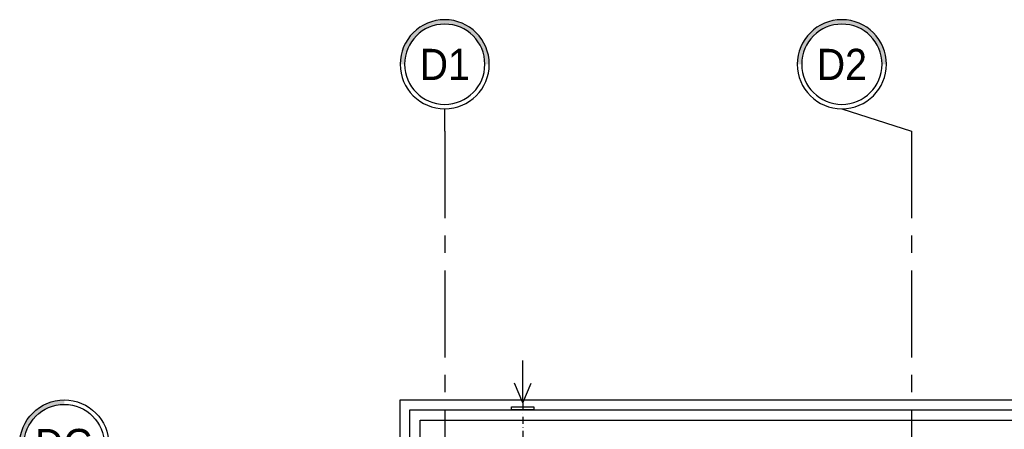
# Model space of a CAD drawing. Extents: x 41755 to 123924, y -112333 to 86187.
# Tile 79 of 256: x 99612 to 100319, y -61754 to -61460. Entities that reach past the tile are written whole.
import ezdxf
from ezdxf.enums import TextEntityAlignment as Align

# ---------------------------------------------------------------- set-up
doc = ezdxf.new("R2010")
doc.units = 0
doc.header["$LTSCALE"] = 50
for name, pattern in [('CENTER', [2, 1.25, -0.25, 0.25, -0.25]), ('DASHDOT', [1, 0.5, -0.25, 0, -0.25]), ('DASHED2', [0.375, 0.25, -0.125])]:
    doc.linetypes.add(name, pattern=pattern)
doc.layers.get('0').update_dxf_attribs({"color": 101, "linetype": 'CONTINUOUS'})
for name, color, linetype in [('Ins-went', 141, 'CONTINUOUS'), ('Os-osie glowne', 1, 'CENTER'), ('Os-osie-opis', 16, 'CONTINUOUS'), ('Sc-izolacja term-styropian', 151, 'STYROPIAN-KA'), ('Sc-kamien', 31, 'CONTINUOUS'), ('W-idok nad', 5, 'DASHED2')]:
    doc.layers.add(name, color=color, linetype=linetype)
doc.styles.add('dwg_opis duży', font='ARIAL.TTF', dxfattribs={"width": 0.9})
doc.linetypes.add('BATTING', pattern='A,0.0001,-0.1,[134,ltypeshp.shx,S=0.1,R=0,X=-0.1,Y=0],-0.2,[134,ltypeshp.shx,S=0.1,R=180,X=0.1,Y=0],-0.1', length=0.4001)
doc.linetypes.add('STYROPIAN-KA', pattern='A,0.0001,-0.1,[135,ltypeshp.shx,S=0.1,R=0,X=-0.1,Y=0],0,[135,ltypeshp.shx,S=0.1,R=180,X=0.1,Y=0],-0.1', length=0.2001)

# ---------------------------------------------------------------- blocks, each defined once
blk = doc.blocks.new('_opis_osi')
blk.add_hatch(color=256).paths.add_polyline_path([(32, -32), (28.8, -32, -1), (-28.8, -32), (-32, -32, 1)])
for radius in [32, 28.8]:
    blk.add_circle((0, -32), radius)
at = {"style": 'dwg_opis duży', "width": 0.9}
blk.add_attdef('AXNAMEV', text='', height=22.4, rotation=90, dxfattribs=at).set_placement((0, -32), align=Align.MIDDLE_CENTER)
blk = doc.blocks.new('_opis_osi_liczbowy')
blk.add_hatch(color=256).paths.add_polyline_path([(32, 32), (32, 28.8, -1), (32, -28.8), (32, -32, 1)])
for radius in [32, 28.8]:
    blk.add_circle((32, 0), radius)
at = {"style": 'dwg_opis duży', "width": 0.9}
blk.add_attdef('AXNAMEH', text='', height=22.4, rotation=90, dxfattribs=at).set_placement((32, 0), align=Align.MIDDLE_CENTER)
blk = doc.blocks.new('_STRZAŁKA_WENT')
for q in [(-6.02, -14.01), (0, -30.24), (6.02, -14.01)]:
    blk.add_line((0, 0), q)

msp = doc.modelspace()

# ---------------------------------------------------------------- linework, layer by layer
at = {"layer": 'Ins-went'}
msp.add_lwpolyline([(99967.966, -61740.031), (99964.966, -61740.031), (99964.966, -61738.031), (99980.966, -61738.031), (99980.966, -61740.031)], close=True, dxfattribs=at)
at = {"layer": 'Os-osie glowne'}
for points in [[(99916.966, -61540.031), (99916.966, -63102.922)], [(100251.966, -61540.031), (100251.966, -63102.922)]]:
    msp.add_lwpolyline(points, dxfattribs=at)
at = {"layer": 'Os-osie-opis'}
for points in [[(99916.966, -61540.031), (99916.966, -61524.031)], [(100201.966, -61524.031), (100251.966, -61540.031)]]:
    msp.add_lwpolyline(points, dxfattribs=at)
at = {"layer": 'Sc-izolacja term-styropian', "linetype": 'ByBlock'}
for p, q in [((99891.966, -62278.031), (99891.966, -61740.031)), ((99891.966, -61740.031), (100585.966, -61740.031))]:
    msp.add_line(p, q, dxfattribs=at)
at = {"layer": 'Sc-izolacja term-styropian', "linetype": 'BATTING', "ltscale": 0.35}
for p, q in [((99899.466, -62278.031), (99899.466, -61747.531)), ((99899.466, -61747.531), (100585.966, -61747.531))]:
    msp.add_line(p, q, dxfattribs=at)
at = {"layer": 'Sc-kamien'}
for p, q in [((99884.966, -61733.031), (100501.966, -61733.031)), ((99884.966, -62278.031), (99884.966, -61733.031))]:
    msp.add_line(p, q, dxfattribs=at)
at = {"layer": 'W-idok nad', "linetype": 'DASHDOT', "ltscale": 0.2}
msp.add_lwpolyline([(99972.966, -61735.031), (99972.966, -61780.031)], dxfattribs=at)

# ---------------------------------------------------------------- block references
at = {"layer": 'Ins-went', "rotation": 180}
msp.add_blockref('_STRZAŁKA_WENT', (99972.966, -61735.031), dxfattribs=at)
at = {"layer": 'Os-osie-opis'}
ref = msp.add_blockref('_opis_osi_liczbowy', (99916.966, -61524.031), dxfattribs=dict(at, xscale=-1, rotation=270))
ref.add_attrib('AXNAMEH', 'D1', dxfattribs={"layer": '0', "height": 22.4, "style": 'dwg_opis duży', "width": 0.9}).set_placement((99916.966, -61492.138), align=Align.MIDDLE_CENTER)
ref = msp.add_blockref('_opis_osi_liczbowy', (100201.966, -61524.031), dxfattribs=dict(at, xscale=-1, rotation=270))
ref.add_attrib('AXNAMEH', 'D2', dxfattribs={"layer": '0', "height": 22.4, "style": 'dwg_opis duży', "width": 0.9}).set_placement((100201.966, -61492.138), align=Align.MIDDLE_CENTER)
ref = msp.add_blockref('_opis_osi', (99675.966, -61765.031), dxfattribs=dict(at, rotation=270))
ref.add_attrib('AXNAMEV', 'DG', dxfattribs={"layer": '0', "height": 22.4, "style": 'dwg_opis duży', "width": 0.9}).set_placement((99644.131, -61765.031), align=Align.MIDDLE_CENTER)

doc.saveas('drawing.dxf')
